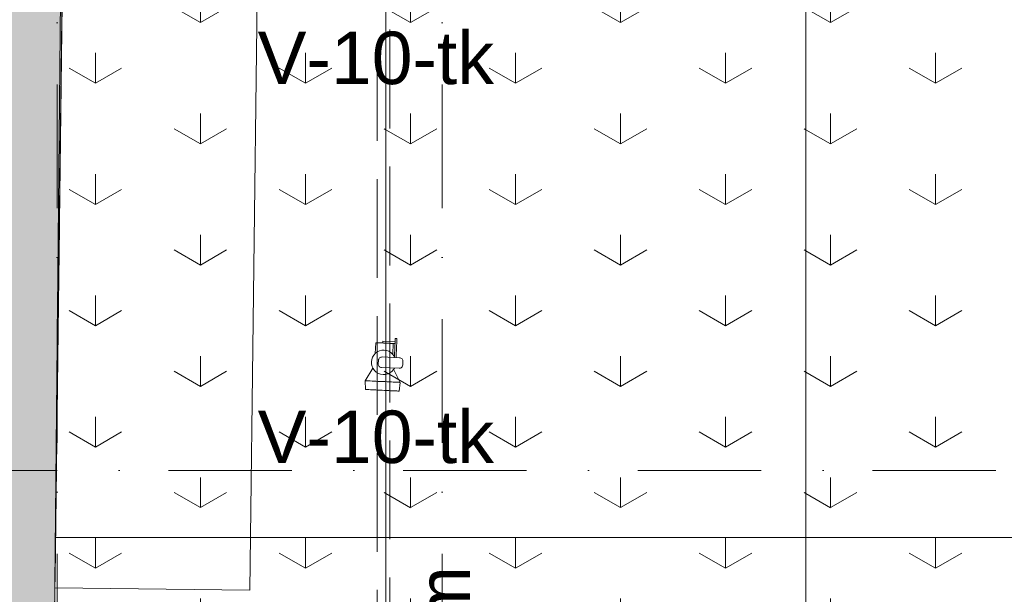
# Model space of a CAD drawing. Header units: millimetres. Extents: x -2532 to 181134, y -4151 to 53885.
# Tile 124 of 165: x 18084 to 20897, y 10492 to 12133. Entities that reach past the tile are written whole.
import ezdxf
from ezdxf.enums import TextEntityAlignment as Align

# ---------------------------------------------------------------- set-up
doc = ezdxf.new("R2010")
doc.units = ezdxf.units.MM
doc.header["$MEASUREMENT"] = 0
doc.linetypes.add('Dot & Dashed', pattern=[670.277762, 352.777767, -176.388884, 0, -141.111112])
doc.linetypes.add('Hidden Line', pattern=[391.222223, 282.222223, -109])
for name, color, linetype, lineweight in [('AR - Mööbel_Pen_No__2', 8, 'Continuous', 13), ('AR - Seinad SS.ol_Pen_No__221', 252, 'Continuous', 13), ('AR - Teljed_Pen_No__4', 8, 'Continuous', 13), ('AR - Vahelaed_Pen_No__221', 252, 'Continuous', 13), ('ARCHICAD Windows_Pen_No__221', 252, 'Continuous', 13), ('New_AR - Vahelaed_Pen_No__207', 5, 'Continuous', 13), ('New_SA - ripplaed_Pen_No__207', 5, 'Continuous', 9), ('SA - tähistused - valgustus_Pen_No__105', 30, 'Continuous', 5), ('SA - valgustid_Pen_No__105', 30, 'Continuous', 5)]:
    doc.layers.add(name, color=color, linetype=linetype, lineweight=lineweight)
for name, color, linetype in [('AR - Seinad SS.ol', 7, 'Continuous'), ('AR - Teljed', 7, 'Continuous'), ('AR - Vahelaed', 7, 'Continuous'), ('ARCHICAD Windows', 7, 'Continuous'), ('New_AR - Vahelaed', 7, 'Continuous'), ('New_SA - ripplaed', 7, 'Continuous'), ('SA - tähistused - valgustus', 7, 'Continuous'), ('SA - valgustid', 7, 'Continuous')]:
    doc.layers.add(name, color=color, linetype=linetype)
doc.styles.add('GENERATED_STYLE_1', font='txt')
doc.styles.add('GENERATED_STYLE_3', font='txt')
pattern_1 = [(90, (0, 0), (-600, 0), [86.6025, -259.808]), (90, (300, 173.2), (-600, 0), [86.6025, -259.808]), (30, (0, 0), (-300, 519.615), [86.6025, -259.808]), (30, (0, 346.4), (-300, 519.615), [86.6025, -259.808]), (150, (0, 0), (300, 519.615), [86.6025, -259.808]), (150, (0, 346.4), (300, 519.615), [86.6025, -259.808])]

# ---------------------------------------------------------------- blocks, each defined once
blk = doc.blocks.new('Slab_5_1', base_point=(1193.5, 7176.6))
at = {"layer": 'AR - Vahelaed_Pen_No__221', "linetype": 'Continuous', "flags": 128}
blk.add_lwpolyline([(29031.7, 10599.5), (25849.8, 10605.8), (25847.9, 10598.2), (25816.9, 7795.1), (18158.1, 7767.4), (18215.1, 13667.6), (22730.4, 13665.2), (22730.2, 10653.8), (24528.2, 10653.8), (24530.9, 10857.8), (22930.1, 10857.8), (22930.2, 12697.8), (22890.2, 12697.8), (22890.2, 13670.2), (24567.5, 13669.9), (24625.6, 18129.2), (21879.6, 18124), (18998.5, 18124.9), (19003.6, 18431.2), (18951.8, 18943.2, 0.465374), (15778.2, 21156.9, 0.331533), (13823.4, 18922.3)], format="xyb", dxfattribs=at)
blk = doc.blocks.new('Slab_76_1', base_point=(18158.1, 7767.4))
at = {"layer": 'New_AR - Vahelaed_Pen_No__207', "linetype": 'Continuous', "flags": 128}
blk.add_lwpolyline([(18158.1, 7767.4), (18215.1, 13667.6), (22730.4, 13665.2), (22730.2, 10653.8), (24550.2, 10653.8), (24549.4, 10598.2), (25847.9, 10598.2), (25816.9, 7795.1)], close=True, dxfattribs=at)
blk = doc.blocks.new('Slab_80_1', base_point=(20330.2, 8853.8))
at = {"layer": 'New_SA - ripplaed_Pen_No__207', "linetype": 'Continuous'}
h = blk.add_hatch(dxfattribs=at)
h.set_pattern_fill('Grass_0001', color=256, style=0, pattern_type=2)
h.set_pattern_definition(pattern_1)
h.paths.add_polyline_path([(20330.2, 8853.8), (21530.2, 8853.8), (21530.2, 10653.8), (20330.2, 10653.8)])
at = {"layer": 'New_SA - ripplaed_Pen_No__207', "linetype": 'Continuous', "flags": 128}
blk.add_lwpolyline([(20330.2, 8853.8), (21530.2, 8853.8), (21530.2, 10653.8), (20330.2, 10653.8)], close=True, dxfattribs=at)
blk = doc.blocks.new('Slab_82_1', base_point=(19130.2, 8853.8))
at = {"layer": 'New_SA - ripplaed_Pen_No__207', "linetype": 'Continuous'}
h = blk.add_hatch(dxfattribs=at)
h.set_pattern_fill('Grass_0001', color=256, style=0, pattern_type=2)
h.set_pattern_definition(pattern_1)
h.paths.add_polyline_path([(19130.2, 8853.8), (20330.2, 8853.8), (20330.2, 10653.8), (19130.2, 10653.8)])
at = {"layer": 'New_SA - ripplaed_Pen_No__207', "linetype": 'Continuous', "flags": 128}
blk.add_lwpolyline([(19130.2, 8853.8), (20330.2, 8853.8), (20330.2, 10653.8), (19130.2, 10653.8)], close=True, dxfattribs=at)
blk = doc.blocks.new('Slab_84_1', base_point=(18183.9, 10435))
at = {"layer": 'New_SA - ripplaed_Pen_No__207', "linetype": 'Continuous'}
h = blk.add_hatch(dxfattribs=at)
h.set_pattern_fill('Grass_0001', color=256, style=0, pattern_type=2)
h.set_pattern_definition(pattern_1)
h.paths.add_polyline_path([(18183.9, 10435), (18164.5, 8853.8), (19130.2, 8853.8), (19130.2, 10653.8), (18186.5, 10653.8)])
at = {"layer": 'New_SA - ripplaed_Pen_No__207', "linetype": 'Continuous', "flags": 128}
blk.add_lwpolyline([(18183.9, 10435), (18164.5, 8853.8), (19130.2, 8853.8), (19130.2, 10653.8), (18186.5, 10653.8)], close=True, dxfattribs=at)
blk = doc.blocks.new('Slab_87_1', base_point=(20330.2, 10653.8))
at = {"layer": 'New_SA - ripplaed_Pen_No__207', "linetype": 'Continuous'}
h = blk.add_hatch(dxfattribs=at)
h.set_pattern_fill('Grass_0001', color=256, style=0, pattern_type=2)
h.set_pattern_definition(pattern_1)
h.paths.add_polyline_path([(20330.2, 10653.8), (21530.2, 10653.8), (21530.2, 12453.8), (20330.2, 12453.8)])
at = {"layer": 'New_SA - ripplaed_Pen_No__207', "linetype": 'Continuous', "flags": 128}
blk.add_lwpolyline([(20330.2, 10653.8), (21530.2, 10653.8), (21530.2, 12453.8), (20330.2, 12453.8)], close=True, dxfattribs=at)
blk = doc.blocks.new('Slab_88_1', base_point=(19130.2, 10653.8))
at = {"layer": 'New_SA - ripplaed_Pen_No__207', "linetype": 'Continuous'}
h = blk.add_hatch(dxfattribs=at)
h.set_pattern_fill('Grass_0001', color=256, style=0, pattern_type=2)
h.set_pattern_definition(pattern_1)
h.paths.add_polyline_path([(19130.2, 10653.8), (20330.2, 10653.8), (20330.2, 12453.8), (19130.2, 12453.8)])
at = {"layer": 'New_SA - ripplaed_Pen_No__207', "linetype": 'Continuous', "flags": 128}
blk.add_lwpolyline([(19130.2, 10653.8), (20330.2, 10653.8), (20330.2, 12453.8), (19130.2, 12453.8)], close=True, dxfattribs=at)
blk = doc.blocks.new('Slab_89_1', base_point=(18186.5, 10653.8))
at = {"layer": 'New_SA - ripplaed_Pen_No__207', "linetype": 'Continuous'}
h = blk.add_hatch(dxfattribs=at)
h.set_pattern_fill('Grass_0001', color=256, style=0, pattern_type=2)
h.set_pattern_definition(pattern_1)
h.paths.add_polyline_path([(18186.5, 10653.8), (19130.2, 10653.8), (19130.2, 12453.8), (18208.6, 12453.8)])
at = {"layer": 'New_SA - ripplaed_Pen_No__207', "linetype": 'Continuous', "flags": 128}
blk.add_lwpolyline([(18186.5, 10653.8), (19130.2, 10653.8), (19130.2, 12453.8), (18208.6, 12453.8)], close=True, dxfattribs=at)
blk = doc.blocks.new('Wall_36_1', base_point=(17933.4, 13662.2))
at = {"layer": 'AR - Seinad SS.ol_Pen_No__221', "linetype": 'Continuous'}
blk.add_hatch(color=256, dxfattribs=at).paths.add_polyline_path([(17933.4, 13662.2), (17896.1, 10621.9), (18186.1, 10618.4), (18223.4, 13662.6)])
at = {"layer": 'AR - Seinad SS.ol_Pen_No__221', "linetype": 'Continuous', "flags": 128}
for points in [[(17933.4, 13662.2), (17896.1, 10621.9)], [(18186.1, 10618.4), (18223.4, 13662.6)]]:
    blk.add_lwpolyline(points, dxfattribs=at)
blk = doc.blocks.new('Standard grid marker')
at = {"layer": 'AR - Teljed_Pen_No__4', "linetype": 'Dot & Dashed'}
blk.add_line((1000, 0), (44867.9, 0), dxfattribs=at)
at = {"layer": 'AR - Teljed_Pen_No__4', "style": 'GENERATED_STYLE_1'}
for tag, p in [('AC_MarkerText_1_0', (-300, 14.3)), ('AC_MarkerText_1_1', (46167.9, 14.3))]:
    blk.add_attdef(tag, text='', height=250, dxfattribs=at).set_placement(p, align=Align.MIDDLE_CENTER)
blk = doc.blocks.new('Standard grid marker_6')
at = {"layer": 'AR - Teljed_Pen_No__4', "linetype": 'Dot & Dashed'}
blk.add_line((1000, 0), (22781.865348, 0), dxfattribs=at)
at = {"layer": 'AR - Teljed_Pen_No__4', "style": 'GENERATED_STYLE_1'}
blk.add_attdef('AC_MarkerText_1', text='', height=250, rotation=270, dxfattribs=at).set_placement((-300, 12.23), align=Align.MIDDLE_CENTER)
blk = doc.blocks.new('EM-17 lokkerid')
at = {"layer": 'AR - Mööbel_Pen_No__2', "linetype": 'Continuous'}
for p, q in [((0, 3119.9), (0, 0)), ((499.9, 3119.9), (0, 3119.9)), ((499.9, 0), (499.9, 3119.9)), ((0, 3099.9), (0, 3089.9)), ((0, 3089.9), (0, 30)), ((0, 2979.9), (0, 2959.9)), ((0, 2979.9), (0, 2959.9)), ((0, 2979.9), (0, 2070.2)), ((0, 2959.9), (0, 2090.2)), ((0, 2959.9), (0, 2090.2)), ((0, 2090.2), (0, 2070.2)), ((0, 2090.2), (0, 2070.2)), ((0, 2000.2), (0, 2070.2)), ((0, 2000.2), (0, 1980.2)), ((0, 2000.2), (0, 1980.2)), ((0, 2000.2), (0, 1980.2)), ((0, 1980.2), (0, 1140.4)), ((0, 1980.2), (0, 1140.4)), ((0, 1140.4), (0, 1120.4)), ((0, 1140.4), (0, 1120.4)), ((0, 1140.4), (0, 1120.4)), ((0, 1050.4), (0, 1120.4)), ((0, 1050.4), (0, 1030.4)), ((0, 1050.4), (0, 1030.4)), ((0, 1050.4), (0, 1030.4)), ((0, 1030.4), (0, 160.2)), ((0, 1030.4), (0, 160.2)), ((0, 160.2), (0, 140.2)), ((0, 160.2), (0, 140.2)), ((0, 160.2), (0, 140.2)), ((0, 70.2), (0, 140.2)), ((0, 30), (0, 20)), ((0, 0), (499.9, 0))]:
    blk.add_line(p, q, dxfattribs=at)
blk = doc.blocks.new('Spotlamp Ceiling 22')
at = {"layer": 'SA - valgustid_Pen_No__105', "linetype": 'Continuous'}
for p, q in [((-5, 60), (-5, 60)), ((-5, 60), (-5, 59.9)), ((-5, 60), (30, 60)), ((-5, 59.9), (-5, 59.8)), ((-5, 59.8), (-5, 59.7)), ((-5, 59.7), (-5, 59.5)), ((-5, 59.5), (-5, 59.3)), ((-5, 59.3), (-5, 59)), ((-5, 59), (-5, 58.8)), ((-5, 58.8), (-5, 58.5)), ((-5, 58.5), (-5, 58.1)), ((-5, 58.1), (-5, 57.8)), ((-5, 57.8), (-5, 57.5)), ((-5, 57.5), (-5, 57.2)), ((-5, 57.2), (-5, 56.9)), ((-5, 56.9), (-5, 56.5)), ((-5, 56.5), (-5, 56.2)), ((30, 68), (30, 69.9)), ((35, 69.9), (30, 69.9)), ((30, 63.7), (30, 68)), ((30, 57), (30, 63.7)), ((30, 48.3), (30, 57)), ((35, 68), (35, 69.9)), ((35, 63.7), (35, 68)), ((35, 57), (35, 63.7)), ((35, 48.3), (35, 57)), ((-24.8, 55), (-25, 55)), ((-25, 55), (-25, 24.4)), ((-24.1, 55), (-24.8, 55)), ((-19.4, 29.1), (-24.7, 24.7)), ((-23.1, 55), (-24.1, 55)), ((-21.7, 55), (-23.1, 55)), ((-19.8, 55), (-21.7, 55)), ((-17.7, 55), (-19.8, 55)), ((-13.4, 32.3), (-19.4, 29.1)), ((-15.2, 55), (-17.7, 55)), ((-12.5, 55), (-15.2, 55)), ((-6.8, 34.3), (-13.4, 32.3)), ((-9.6, 55), (-12.5, 55)), ((-6.5, 55), (-9.6, 55)), ((0, 35), (-6.8, 34.3)), ((-3.3, 55), (-6.5, 55)), ((-5, 56.2), (-5, 56)), ((-5, 56), (-5, 55.7)), ((-5, 55.7), (-5, 55.5)), ((-5, 55.5), (-5, 55.3)), ((-5, 55.3), (-5, 55.2)), ((-5, 55.2), (-5, 55.1)), ((-5, 55.1), (-5, 55)), ((-5, 55), (-5, 55)), ((0, 55), (-3.3, 55)), ((3.3, 55), (0, 55)), ((6.8, 34.3), (0, 35)), ((6.5, 55), (3.3, 55)), ((9.6, 55), (6.5, 55)), ((13.4, 32.3), (6.8, 34.3)), ((12.5, 55), (9.6, 55)), ((15.2, 55), (12.5, 55)), ((19.4, 29.1), (13.4, 32.3)), ((17.7, 55), (15.2, 55)), ((19.8, 55), (17.7, 55)), ((24.7, 24.7), (19.4, 29.1)), ((21.7, 55), (19.8, 55)), ((23.1, 55), (21.7, 55)), ((24.1, 55), (23.1, 55)), ((24.8, 55), (24.1, 55)), ((25, 55), (24.8, 55)), ((25, 55), (25, 24.4)), ((25, 55), (30, 55)), ((30, 37.8), (30, 48.3)), ((30, 26), (30, 37.8)), ((35, 37.8), (35, 48.3)), ((35, 26), (35, 37.8)), ((-34.3, 6.8), (-35, 0)), ((-32.3, 13.4), (-34.3, 6.8)), ((-29.1, 19.4), (-32.3, 13.4)), ((-24.7, 24.7), (-29.1, 19.4)), ((-14.8, 7), (-15, 5)), ((-15, 5), (-15, -5)), ((-14.2, 8.8), (-14.8, 7)), ((-13.3, 10.6), (-14.2, 8.8)), ((-12.1, 12.1), (-13.3, 10.6)), ((-10.6, 13.3), (-12.1, 12.1)), ((-8.8, 14.2), (-10.6, 13.3)), ((-7, 14.8), (-8.8, 14.2)), ((-5, 15), (-7, 14.8)), ((45, 15), (-5, 15)), ((29.1, 19.4), (24.7, 24.7)), ((31.5, 15), (29.1, 19.4)), ((30, 17.8), (30, 26)), ((35, 15), (35, 26)), ((47, 14.8), (45, 15)), ((48.8, 14.2), (47, 14.8)), ((50.6, 13.3), (48.8, 14.2)), ((52.1, 12.1), (50.6, 13.3)), ((53.3, 10.6), (52.1, 12.1)), ((54.2, 8.8), (53.3, 10.6)), ((54.8, 7), (54.2, 8.8)), ((55, 5), (54.8, 7)), ((55, -5), (55, 5)), ((-49.9, -54.9), (-29.7, -18.4)), ((-35, 0), (-34.3, -6.8)), ((-34.3, -6.8), (-32.3, -13.4)), ((-32.3, -13.4), (-29.1, -19.4)), ((-29.1, -19.4), (-24.7, -24.7)), ((-24.7, -24.7), (-19.4, -29.1)), ((-15, -5), (-14.8, -7)), ((-14.8, -7), (-14.2, -8.8)), ((-14.2, -8.8), (-13.3, -10.6)), ((-13.3, -10.6), (-12.1, -12.1)), ((-12.1, -12.1), (-10.6, -13.3)), ((-10.6, -13.3), (-8.8, -14.2)), ((-8.8, -14.2), (-7, -14.8)), ((-7, -14.8), (-5, -15)), ((-5, -15), (45, -15)), ((19.4, -29.1), (24.7, -24.7)), ((24.7, -24.7), (29.1, -19.4)), ((29.1, -19.4), (31.5, -15)), ((49.9, -54.9), (29.7, -18.4)), ((45, -15), (47, -14.8)), ((47, -14.8), (48.8, -14.2)), ((48.8, -14.2), (50.6, -13.3)), ((50.6, -13.3), (52.1, -12.1)), ((52.1, -12.1), (53.3, -10.6)), ((53.3, -10.6), (54.2, -8.8)), ((54.2, -8.8), (54.8, -7)), ((54.8, -7), (55, -5)), ((-50, -55), (-49.9, -54.9)), ((-49.6, -55), (-50, -55)), ((-49.9, -55.1), (-50, -55)), ((-48.1, -79.9), (-49.9, -55.1)), ((-48.3, -55), (-49.6, -55)), ((-46.2, -55), (-48.3, -55)), ((-43.3, -55), (-46.2, -55)), ((-39.7, -55), (-43.3, -55)), ((-35.4, -55), (-39.7, -55)), ((-30.4, -55), (-35.4, -55)), ((-25, -55), (-30.4, -55)), ((-19.1, -55), (-25, -55)), ((-19.4, -29.1), (-13.4, -32.3)), ((-12.9, -55), (-19.1, -55)), ((-13.4, -32.3), (-6.8, -34.3)), ((-6.5, -55), (-12.9, -55)), ((-6.8, -34.3), (0, -35)), ((0, -55), (-6.5, -55)), ((0, -35), (6.8, -34.3)), ((6.5, -55), (0, -55)), ((12.9, -55), (6.5, -55)), ((6.8, -34.3), (13.4, -32.3)), ((19.1, -55), (12.9, -55)), ((13.4, -32.3), (19.4, -29.1)), ((25, -55), (19.1, -55)), ((30.4, -55), (25, -55)), ((35.4, -55), (30.4, -55)), ((39.7, -55), (35.4, -55)), ((43.3, -55), (39.7, -55)), ((46.2, -55), (43.3, -55)), ((48.3, -55), (46.2, -55)), ((48.1, -79.9), (49.9, -55.1)), ((49.6, -55), (48.3, -55)), ((50, -55), (49.6, -55)), ((50, -55), (49.9, -54.9)), ((49.9, -55.1), (50, -55)), ((-48, -80), (-48.1, -79.9)), ((-47.6, -80), (-48, -80)), ((-46.4, -80), (-47.6, -80)), ((-44.3, -80), (-46.4, -80)), ((-41.6, -80), (-44.3, -80)), ((-38.1, -80), (-41.6, -80)), ((-33.9, -80), (-38.1, -80)), ((-29.2, -80), (-33.9, -80)), ((-24, -80), (-29.2, -80)), ((-18.4, -80), (-24, -80)), ((-12.4, -80), (-18.4, -80)), ((-6.3, -80), (-12.4, -80)), ((0, -80), (-6.3, -80)), ((6.3, -80), (0, -80)), ((12.4, -80), (6.3, -80)), ((18.4, -80), (12.4, -80)), ((24, -80), (18.4, -80)), ((29.2, -80), (24, -80)), ((33.9, -80), (29.2, -80)), ((38.1, -80), (33.9, -80)), ((41.6, -80), (38.1, -80)), ((44.3, -80), (41.6, -80)), ((46.4, -80), (44.3, -80)), ((47.6, -80), (46.4, -80)), ((48, -80), (47.6, -80)), ((48, -80), (48.1, -79.9))]:
    blk.add_line(p, q, dxfattribs=at)
blk = doc.blocks.new('Beam_224_1', base_point=(19123.7, 8674.7))
at = {"layer": 'SA - valgustid_Pen_No__105', "linetype": 'Hidden Line'}
for p, q in [((19105.8, 8656.8), (19105.8, 12983.1)), ((19141.5, 8692.6), (19141.5, 12947.3))]:
    blk.add_line(p, q, dxfattribs=at)
blk = doc.blocks.new('Label_110_1', base_point=(19086.4, 9840.9))
at = {"layer": 'SA - tähistused - valgustus_Pen_No__105', "insert": (19220.7, 9081.8), "char_height": 150, "attachment_point": 1, "rotation": 90, "style": 'GENERATED_STYLE_3'}
blk.add_mtext('\\A1;{\\pql;\\pt0,105000;\\fArial|b0|i0|c0|p34;V-10 siin H3.0m\\fArial|b0|i0|c0|p34;\\A1{\\H.66x;\\S^  ;}\\fArial|b0|i0|c0|p34;\\fArial|b0|i0|c0|p34;\\A1{\\H.66x;\\S^  ;}\\fArial|b0|i0|c0|p34; \\fArial|b0|i0|c0|p34;\\fArial|b0|i0|c0|p34;\\fArial|b0|i0|c0|p34;\\fArial|b0|i0|c0|p34;\\fArial|b0|i0|c0|p34;\\fArial|b0|i0|c0|p34;\\fArial|b0|i0|c0|p34;\\fArial|b0|i0|c0|p34;\\fArial|b0|i0|c0|p34;\\fArial|b0|i0|c0|p34;\\fArial|b0|i0|c0|p34;\\fArial|b0|i0|c0|p34;\\fArial|b0|i0|c0|p34;\\fArial|b0|i0|c0|p34;\\fArial|b0|i0|c0|p34;\\fArial|b0|i0|c0|p34;\\fArial|b0|i0|c0|p34;\\fArial|b0|i0|c0|p34;\\fArial|b0|i0|c0|p34;\\fArial|b0|i0|c0|p34;\\fArial|b0|i0|c0|p34;\\fArial|b0|i0|c0|p34;\\fArial|b0|i0|c0|p34;\\fArial|b0|i0|c0|p34;\\fArial|b0|i0|c0|p34;\\fArial|b0|i0|c0|p34;\\fArial|b0|i0|c0|p34;\\fArial|b0|i0|c0|p34;\\fArial|b0|i0|c0|p34;\\fArial|b0|i0|c0|p34;\\fArial|b0|i0|c0|p34;\\fArial|b0|i0|c0|p34;\\fArial|b0|i0|c0|p34;\\fArial|b0|i0|c0|p34;\\fArial|b0|i0|c0|p34;\\fArial|b0|i0|c0|p34;\\fArial|b0|i0|c0|p34;\\fArial|b0|i0|c0|p34;\\fArial|b0|i0|c0|p34;\\fArial|b0|i0|c0|p34;\\fArial|b0|i0|c0|p34;\\fArial|b0|i0|c0|p34;\\fArial|b0|i0|c0|p34;}', dxfattribs=at)
blk = doc.blocks.new('Label_356_1', base_point=(19123.8, 11797.6))
at = {"layer": 'SA - tähistused - valgustus_Pen_No__105', "insert": (18763.8, 12099), "char_height": 150, "attachment_point": 1, "style": 'GENERATED_STYLE_3'}
blk.add_mtext('\\A1;{\\pql;\\pt0,105000;\\fArial|b0|i0|c0|p34;V-10-tk\\fArial|b0|i0|c0|p34;\\A1{\\H.66x;\\S^  ;}\\fArial|b0|i0|c0|p34;\\fArial|b0|i0|c0|p34;\\A1{\\H.66x;\\S^  ;}\\fArial|b0|i0|c0|p34; \\fArial|b0|i0|c0|p34;\\fArial|b0|i0|c0|p34;\\fArial|b0|i0|c0|p34;\\fArial|b0|i0|c0|p34;\\fArial|b0|i0|c0|p34;\\fArial|b0|i0|c0|p34;\\fArial|b0|i0|c0|p34;\\fArial|b0|i0|c0|p34;\\fArial|b0|i0|c0|p34;\\fArial|b0|i0|c0|p34;\\fArial|b0|i0|c0|p34;\\fArial|b0|i0|c0|p34;\\fArial|b0|i0|c0|p34;\\fArial|b0|i0|c0|p34;\\fArial|b0|i0|c0|p34;\\fArial|b0|i0|c0|p34;\\fArial|b0|i0|c0|p34;\\fArial|b0|i0|c0|p34;\\fArial|b0|i0|c0|p34;\\fArial|b0|i0|c0|p34;\\fArial|b0|i0|c0|p34;\\fArial|b0|i0|c0|p34;\\fArial|b0|i0|c0|p34;\\fArial|b0|i0|c0|p34;\\fArial|b0|i0|c0|p34;\\fArial|b0|i0|c0|p34;\\fArial|b0|i0|c0|p34;\\fArial|b0|i0|c0|p34;\\fArial|b0|i0|c0|p34;\\fArial|b0|i0|c0|p34;\\fArial|b0|i0|c0|p34;\\fArial|b0|i0|c0|p34;\\fArial|b0|i0|c0|p34;\\fArial|b0|i0|c0|p34;\\fArial|b0|i0|c0|p34;\\fArial|b0|i0|c0|p34;\\fArial|b0|i0|c0|p34;\\fArial|b0|i0|c0|p34;\\fArial|b0|i0|c0|p34;\\fArial|b0|i0|c0|p34;\\fArial|b0|i0|c0|p34;\\fArial|b0|i0|c0|p34;\\fArial|b0|i0|c0|p34;}', dxfattribs=at)
blk = doc.blocks.new('Label_357_1', base_point=(19123.8, 10715.1))
at = {"layer": 'SA - tähistused - valgustus_Pen_No__105', "insert": (18763.8, 11016.5), "char_height": 150, "attachment_point": 1, "style": 'GENERATED_STYLE_3'}
blk.add_mtext('\\A1;{\\pql;\\pt0,105000;\\fArial|b0|i0|c0|p34;V-10-tk\\fArial|b0|i0|c0|p34;\\A1{\\H.66x;\\S^  ;}\\fArial|b0|i0|c0|p34;\\fArial|b0|i0|c0|p34;\\A1{\\H.66x;\\S^  ;}\\fArial|b0|i0|c0|p34; \\fArial|b0|i0|c0|p34;\\fArial|b0|i0|c0|p34;\\fArial|b0|i0|c0|p34;\\fArial|b0|i0|c0|p34;\\fArial|b0|i0|c0|p34;\\fArial|b0|i0|c0|p34;\\fArial|b0|i0|c0|p34;\\fArial|b0|i0|c0|p34;\\fArial|b0|i0|c0|p34;\\fArial|b0|i0|c0|p34;\\fArial|b0|i0|c0|p34;\\fArial|b0|i0|c0|p34;\\fArial|b0|i0|c0|p34;\\fArial|b0|i0|c0|p34;\\fArial|b0|i0|c0|p34;\\fArial|b0|i0|c0|p34;\\fArial|b0|i0|c0|p34;\\fArial|b0|i0|c0|p34;\\fArial|b0|i0|c0|p34;\\fArial|b0|i0|c0|p34;\\fArial|b0|i0|c0|p34;\\fArial|b0|i0|c0|p34;\\fArial|b0|i0|c0|p34;\\fArial|b0|i0|c0|p34;\\fArial|b0|i0|c0|p34;\\fArial|b0|i0|c0|p34;\\fArial|b0|i0|c0|p34;\\fArial|b0|i0|c0|p34;\\fArial|b0|i0|c0|p34;\\fArial|b0|i0|c0|p34;\\fArial|b0|i0|c0|p34;\\fArial|b0|i0|c0|p34;\\fArial|b0|i0|c0|p34;\\fArial|b0|i0|c0|p34;\\fArial|b0|i0|c0|p34;\\fArial|b0|i0|c0|p34;\\fArial|b0|i0|c0|p34;\\fArial|b0|i0|c0|p34;\\fArial|b0|i0|c0|p34;\\fArial|b0|i0|c0|p34;\\fArial|b0|i0|c0|p34;\\fArial|b0|i0|c0|p34;\\fArial|b0|i0|c0|p34;}', dxfattribs=at)
blk = doc.blocks.new('Arch Top Window Opening 22_6')
at = {"layer": 'ARCHICAD Windows_Pen_No__221', "linetype": 'Hidden Line'}
for p, q in [((-1323.8, 290), (1323.8, 290)), ((-1323.8, 0), (-1323.8, 290)), ((1323.8, 0), (1323.8, 290)), ((-1323.8, 0), (1323.8, 0))]:
    blk.add_line(p, q, dxfattribs=at)
blk = doc.blocks.new('Wall_375_1', base_point=(17896.1, 10621.9))
at = {"layer": 'AR - Seinad SS.ol_Pen_No__221', "linetype": 'Continuous'}
for points in [[(17893.9, 10438.5), (18183.9, 10435), (18186.1, 10618.4), (17896.1, 10621.9)], [(17861.2, 7771), (18151.3, 7771.6), (18151.4, 7787.5), (17861.5, 7791)]]:
    blk.add_hatch(color=256, dxfattribs=at).paths.add_polyline_path(points)
for p, q in [((18183.9, 10435), (17893.9, 10438.5)), ((18151.4, 7787.5), (17861.5, 7791))]:
    blk.add_line(p, q, dxfattribs=at)
at = {"layer": 'AR - Seinad SS.ol_Pen_No__221', "linetype": 'Continuous', "flags": 128}
for points in [[(18183.9, 10435), (18186.1, 10618.4)], [(17861.5, 7791), (17861.2, 7771)], [(18151.3, 7771.6), (18151.4, 7787.5)]]:
    blk.add_lwpolyline(points, dxfattribs=at)
at = {"layer": 'ARCHICAD Windows', "linetype": 'Hidden Line', "xscale": -1, "zscale": 1000, "rotation": 89.2984918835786}
blk.add_blockref('Arch Top Window Opening 22_6', (18167.7, 9111.2), dxfattribs=at)

msp = doc.modelspace()

# ---------------------------------------------------------------- block references
at = {"layer": 'AR - Mööbel_Pen_No__2', "linetype": 'Continuous', "xscale": 1.113474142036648, "yscale": 0.9999255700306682, "zscale": 1000, "rotation": 359.2984918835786}
msp.add_blockref('EM-17 lokkerid', (18184.8, 10510.2), dxfattribs=at)
at = {"layer": 'AR - Seinad SS.ol'}
for name, p in [('Wall_36_1', (17933.4, 13662.2)), ('Wall_375_1', (17896.1, 10621.9))]:
    msp.add_blockref(name, p, dxfattribs=at)
at = {"layer": 'AR - Teljed', "linetype": 'Continuous', "zscale": 1000, "rotation": 90}
for p in [(18191.5, -1471.7), (19291.5, -1471.7)]:
    msp.add_blockref('Standard grid marker_6', p, dxfattribs=at)
at = {"layer": 'AR - Teljed', "linetype": 'Continuous', "zscale": 1000}
msp.add_blockref('Standard grid marker', (-1931.8, 10844.8), dxfattribs=at)
at = {"layer": 'AR - Vahelaed', "linetype": 'Continuous'}
msp.add_blockref('Slab_5_1', (1193.5, 7176.6), dxfattribs=at)
at = {"layer": 'New_AR - Vahelaed', "linetype": 'Continuous'}
msp.add_blockref('Slab_76_1', (18158.1, 7767.4), dxfattribs=at)
at = {"layer": 'New_SA - ripplaed', "linetype": 'Continuous'}
for name, p in [('Slab_89_1', (18186.5, 10653.8)), ('Slab_88_1', (19130.2, 10653.8)), ('Slab_87_1', (20330.2, 10653.8)), ('Slab_84_1', (18183.9, 10435)), ('Slab_82_1', (19130.2, 8853.8)), ('Slab_80_1', (20330.2, 8853.8))]:
    msp.add_blockref(name, p, dxfattribs=at)
at = {"layer": 'SA - tähistused - valgustus', "linetype": 'Continuous'}
for name, p in [('Label_356_1', (19123.8, 11797.6)), ('Label_357_1', (19123.8, 10715.1)), ('Label_110_1', (19086.4, 9840.9))]:
    msp.add_blockref(name, p, dxfattribs=at)
at = {"layer": 'SA - valgustid'}
msp.add_blockref('Beam_224_1', (19123.7, 8674.7), dxfattribs=at)
at = {"layer": 'SA - valgustid', "linetype": 'Continuous', "zscale": 1000, "rotation": 357.295741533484}
msp.add_blockref('Spotlamp Ceiling 22', (19123.7, 11154.3), dxfattribs=at)

doc.saveas('drawing.dxf')
